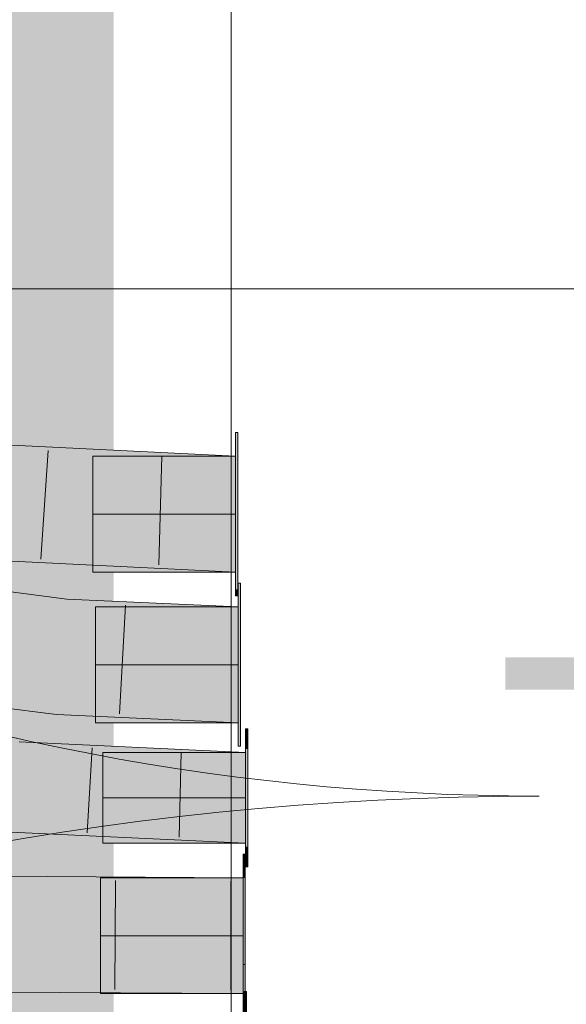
# Model space of a CAD drawing. Extents: x -620 to 3480, y 62 to 1107.
# Tile 78 of 244: x -498.18 to -495.16, y 852.51 to 857.94. Entities that reach past the tile are written whole.
import ezdxf
from ezdxf.lldxf.tags import DXFTag

# ---------------------------------------------------------------- set-up
doc = ezdxf.new("R2010")
doc.units = 0
doc.layers.get('0').update_dxf_attribs({"lineweight": 35})
for name, color, linetype, lineweight, true_color in [('30 -34 Innenwände- 4 Türen_Fenster', 9, 'Continuous', 15, 0x808080), ('30 -35 Decken- 2.1 Treppen Innen 2D', 7, 'Continuous', 9, 0x599559), ('E_Leerrohr 25', 7, 'Continuous', 9, 0xff8000), ('E_Leerrohr 25-Shading', 7, 'Continuous', 9, 0xff8000), ('E_Leerrohr 32', 7, 'Continuous', 9, 0x00b300), ('E_Leerrohr 32-Shading', 7, 'Continuous', 9, 0x00b300), ('iwb_Layout BA_Markierung', 7, 'Continuous', 9, 0xbadcdc)]:
    doc.layers.add(name, color=color, linetype=linetype, lineweight=lineweight, true_color=true_color)
doc.layers.add('70 -71 Achsen- 1 Gebäudeachsen', color=7, linetype='STRICHPUNKT2-A06G9GKV8I', lineweight=18)
doc.layers.add('Keine', color=7, linetype='Continuous', lineweight=9)
doc.styles.get("Standard").update_dxf_attribs({"font": 'ARIALN.TTF'})
tags = doc.linetypes.add('grob-A06G9GKW8I', pattern=[14, 3, -8, 3]).pattern_tags.tags
tags[8:9] = [DXFTag(74, 4), DXFTag(75, 0), DXFTag(340, '0'), DXFTag(46, 0.0), DXFTag(50, 0.0), DXFTag(44, 0.0), DXFTag(45, 0.0)]
tags[6:7] = [DXFTag(74, 4), DXFTag(75, 0), DXFTag(340, '0'), DXFTag(46, 0.0), DXFTag(50, 0.0), DXFTag(44, 0.0), DXFTag(45, 0.0)]
tags[4:5] = [DXFTag(74, 4), DXFTag(75, 0), DXFTag(340, '0'), DXFTag(46, 0.0), DXFTag(50, 0.0), DXFTag(44, 0.0), DXFTag(45, 0.0)]
tags = doc.linetypes.add('STRICHPUNKT2', pattern=[12.7, 6.35, -3.175, 0, -3.175]).pattern_tags.tags
tags[10:11] = [DXFTag(74, 4), DXFTag(75, 0), DXFTag(340, '0'), DXFTag(46, 0.0), DXFTag(50, 0.0), DXFTag(44, 0.0), DXFTag(45, 0.0)]
tags[8:9] = [DXFTag(74, 4), DXFTag(75, 0), DXFTag(340, '0'), DXFTag(46, 0.0), DXFTag(50, 0.0), DXFTag(44, 0.0), DXFTag(45, 0.0)]
tags[6:7] = [DXFTag(74, 4), DXFTag(75, 0), DXFTag(340, '0'), DXFTag(46, 0.0), DXFTag(50, 0.0), DXFTag(44, 0.0), DXFTag(45, 0.0)]
tags[4:5] = [DXFTag(74, 4), DXFTag(75, 0), DXFTag(340, '0'), DXFTag(46, 0.0), DXFTag(50, 0.0), DXFTag(44, 0.0), DXFTag(45, 0.0)]
tags = doc.linetypes.add('STRICHPUNKT2-A06G9GKV8I', pattern=[12.7, 6.35, -3.175, 0, -3.175]).pattern_tags.tags
tags[10:11] = [DXFTag(74, 4), DXFTag(75, 0), DXFTag(340, '0'), DXFTag(46, 0.0), DXFTag(50, 0.0), DXFTag(44, 0.0), DXFTag(45, 0.0)]
tags[8:9] = [DXFTag(74, 4), DXFTag(75, 0), DXFTag(340, '0'), DXFTag(46, 0.0), DXFTag(50, 0.0), DXFTag(44, 0.0), DXFTag(45, 0.0)]
tags[6:7] = [DXFTag(74, 4), DXFTag(75, 0), DXFTag(340, '0'), DXFTag(46, 0.0), DXFTag(50, 0.0), DXFTag(44, 0.0), DXFTag(45, 0.0)]
tags[4:5] = [DXFTag(74, 4), DXFTag(75, 0), DXFTag(340, '0'), DXFTag(46, 0.0), DXFTag(50, 0.0), DXFTag(44, 0.0), DXFTag(45, 0.0)]

# ---------------------------------------------------------------- blocks, each defined once
blk = doc.blocks.new('Shading-A06G9GEJ8I', base_point=(-550.6487, 856.772))
at = {"layer": 'E_Leerrohr 32-Shading', "color": 253, "true_color": 0xababab}
for points in [[(-498.5957, 854.8317), (-498.5977, 854.7974), (-498.067, 854.7631)], [(-498.6006, 854.7498), (-498.6013, 854.738), (-497.9303, 854.6509)], [(-497.9222, 854.7443), (-498.5977, 854.7974), (-497.9303, 854.6509), (-498.6006, 854.7498)], [(-498.5977, 854.7974), (-497.9222, 854.7443), (-498.067, 854.7631)], [(-496.9748, 854.608), (-496.9748, 854.7017), (-497.9303, 854.6509), (-497.9222, 854.7443)], [(-498.6475, 854.288), (-498.9, 854.2456), (-497.9749, 854.1384), (-497.9773, 854.1115)], [(-497.9749, 854.1384), (-497.9696, 854.2001), (-498.6475, 854.288)], [(-498.9, 854.2456), (-498.9653, 854.2347), (-497.9773, 854.1115), (-497.9777, 854.1068)], [(-497.9749, 854.1384), (-496.9748, 854.1554), (-497.9696, 854.2001)], [(-497.9749, 854.1384), (-497.6594, 854.1142), (-496.9748, 854.1554), (-496.9748, 854.0745)], [(-497.9777, 854.1068), (-496.9748, 854.0617), (-497.9749, 854.1384)], [(-497.6594, 854.1142), (-496.9748, 854.0617), (-496.9748, 854.0745)]]:
    blk.add_solid(points, dxfattribs=at)
at = {"layer": 'E_Leerrohr 32-Shading', "color": 9, "true_color": 0xbdbdbd}
for points in [[(-498.9125, 854.5503), (-497.95, 854.4255), (-498.6013, 854.738), (-497.9303, 854.6509)], [(-496.9748, 854.3817), (-496.9748, 854.608), (-497.95, 854.4255), (-497.9303, 854.6509)], [(-497.9503, 854.4256), (-498.9125, 854.5503), (-498.9193, 854.51)], [(-497.95, 854.4255), (-497.9503, 854.4256), (-498.9324, 854.4316), (-498.9193, 854.51)], [(-498.9324, 854.4316), (-498.9499, 854.3271), (-498.1782, 854.4031)], [(-497.95, 854.4255), (-498.9324, 854.4316), (-498.1782, 854.4031)], [(-497.95, 854.4255), (-498.1782, 854.4031), (-497.9527, 854.3945)], [(-496.9748, 854.3817), (-497.95, 854.4255), (-497.9527, 854.3945)], [(-498.1782, 854.4031), (-498.9499, 854.3271), (-497.9565, 854.3505), (-498.6475, 854.288)], [(-498.1782, 854.4031), (-497.9565, 854.3505), (-497.9527, 854.3945)], [(-497.9696, 854.2001), (-496.9748, 854.1554), (-497.9565, 854.3505), (-496.9748, 854.3817)], [(-497.9565, 854.3505), (-496.9748, 854.3817), (-497.9527, 854.3945)], [(-498.6475, 854.288), (-497.9696, 854.2001), (-497.9565, 854.3505)]]:
    blk.add_solid(points, dxfattribs=at)
blk = doc.blocks.new('Shading-A06G9GEL8I', base_point=(-527.9169, 856.4253))
at = {"layer": 'E_Leerrohr 25-Shading', "color": 253, "true_color": 0xababab}
for points in [[(-496.9343, 853.8975), (-497.6553, 853.9317), (-498.192, 853.8839), (-498.1865, 853.9443)], [(-497.6553, 853.9317), (-498.1853, 853.9568), (-498.1865, 853.9443)], [(-496.9343, 853.8975), (-498.192, 853.8839), (-496.9343, 853.8243)], [(-498.2274, 853.4926), (-497.9722, 853.4813), (-498.2266, 853.5019)], [(-497.9722, 853.4813), (-498.2238, 853.5317), (-498.2266, 853.5019)], [(-497.9722, 853.4813), (-496.9343, 853.4358), (-498.2238, 853.5317), (-496.9343, 853.4708)], [(-497.9026, 853.4757), (-498.2277, 853.4891), (-496.9343, 853.3975), (-498.2304, 853.4589)], [(-498.2274, 853.4926), (-498.2277, 853.4891), (-498.0117, 853.4802)], [(-498.0117, 853.4802), (-497.9026, 853.4757), (-498.2274, 853.4926), (-497.9722, 853.4813)], [(-497.9026, 853.4757), (-496.9343, 853.4358), (-497.9722, 853.4813)], [(-496.9343, 853.4358), (-497.9026, 853.4757), (-496.9343, 853.3975)]]:
    blk.add_solid(points, dxfattribs=at)
at = {"layer": 'E_Leerrohr 25-Shading', "color": 9, "true_color": 0xbdbdbd}
for points in [[(-496.9343, 853.8243), (-498.192, 853.8839), (-496.9343, 853.7732), (-498.1992, 853.8031)], [(-498.1992, 853.8031), (-498.2079, 853.7078), (-496.9343, 853.7732), (-496.9343, 853.6475)], [(-498.2173, 853.6046), (-496.9343, 853.6475), (-498.2118, 853.6652)], [(-496.9343, 853.6475), (-498.2079, 853.7078), (-498.2118, 853.6652)], [(-496.9343, 853.6475), (-498.2173, 853.6046), (-496.9343, 853.4708), (-498.2238, 853.5317)]]:
    blk.add_solid(points, dxfattribs=at)
blk = doc.blocks.new('Shading-A06G9GEN8I', base_point=(-511.1774, 856.4637))
at = {"layer": 'E_Leerrohr 32-Shading', "color": 253, "true_color": 0xababab}
for points in [[(-499.0096, 853.2183), (-499.0115, 853.1246), (-496.9482, 853.2066), (-496.9482, 853.1129)], [(-496.9482, 852.6157), (-496.9482, 852.6475), (-499.0217, 852.6177), (-499.0209, 852.6577)], [(-496.9482, 852.6475), (-496.9482, 852.6603), (-499.0209, 852.6577), (-499.0206, 852.6722)], [(-496.9482, 852.6157), (-499.0217, 852.6177), (-496.9482, 852.5729), (-499.0225, 852.5788)], [(-499.0225, 852.5788), (-499.0225, 852.5785), (-496.9482, 852.5729), (-496.9482, 852.5666)]]:
    blk.add_solid(points, dxfattribs=at)
at = {"layer": 'E_Leerrohr 32-Shading', "color": 9, "true_color": 0xbdbdbd}
for points in [[(-499.0115, 853.1246), (-499.0161, 852.8984), (-496.9482, 853.1129), (-496.9482, 852.8866)], [(-496.9482, 852.8866), (-499.0165, 852.8782), (-496.9482, 852.6603), (-499.0206, 852.6722)], [(-499.0165, 852.8782), (-496.9482, 852.8866), (-499.0162, 852.8901)], [(-496.9482, 852.8866), (-499.0161, 852.8984), (-499.0162, 852.8901)]]:
    blk.add_solid(points, dxfattribs=at)
blk = doc.blocks.new('Shading-A06G9GER8I', base_point=(-503.5969, 856.2485))
at = {"layer": 'E_Leerrohr 32-Shading', "color": 253, "true_color": 0xababab}
for points in [[(-498.4684, 855.6057), (-498.4774, 855.5125), (-496.9897, 855.5331), (-496.9897, 855.4394)], [(-498.5246, 855.0217), (-498.5296, 854.9687), (-496.9897, 854.8931)], [(-496.9897, 854.9868), (-498.5207, 855.062), (-496.9897, 854.8931), (-498.5246, 855.0217)]]:
    blk.add_solid(points, dxfattribs=at)
at = {"layer": 'E_Leerrohr 32-Shading', "color": 9, "true_color": 0xbdbdbd}
for points in [[(-498.4774, 855.5125), (-498.4991, 855.2872), (-496.9897, 855.4394), (-496.9897, 855.2131)], [(-496.9897, 855.2131), (-498.4991, 855.2872), (-498.5041, 855.2349)], [(-496.9897, 855.2131), (-498.5112, 855.1603), (-496.9897, 854.9868), (-498.5207, 855.062)], [(-498.5112, 855.1603), (-496.9897, 855.2131), (-498.5041, 855.2349)]]:
    blk.add_solid(points, dxfattribs=at)
blk = doc.blocks.new('Shading-A06G9GEX8I', base_point=(-497.7293, 852.0811))
at = {"layer": 'E_Leerrohr 25-Shading', "color": 253, "true_color": 0xababab}
for points in [[(-496.9293, 852.5791), (-496.9413, 852.5791), (-496.9293, 852.5122), (-496.9413, 852.5123)], [(-496.9293, 852.5122), (-496.9413, 852.5123), (-496.9293, 852.4672), (-496.9413, 852.4672)], [(-496.9413, 852.4672), (-496.9413, 852.4473), (-496.9293, 852.4672), (-496.9293, 852.4473)], [(-496.9413, 851.8109), (-496.9413, 851.6791), (-496.9293, 851.8109), (-496.9293, 851.6791)]]:
    blk.add_solid(points, dxfattribs=at)
at = {"layer": 'E_Leerrohr 25-Shading', "color": 253, "true_color": 0xb6b6b6}
for points in [[(-496.9413, 852.4491), (-497.7293, 852.4491), (-496.9413, 852.1291), (-497.7293, 852.1439)], [(-497.7293, 852.1439), (-497.7293, 852.1291), (-496.9413, 852.1291)], [(-496.9413, 852.0811), (-496.9413, 852.1291), (-497.7293, 852.0811), (-497.7293, 852.123)], [(-496.9413, 852.1291), (-497.7293, 852.1291), (-497.7293, 852.123)], [(-497.7293, 852.0811), (-497.7293, 851.8091), (-496.9413, 852.0811), (-496.9413, 851.8091)]]:
    blk.add_solid(points, dxfattribs=at)
at = {"layer": 'E_Leerrohr 25-Shading', "color": 9, "true_color": 0xbdbdbd}
for points in [[(-496.9413, 852.4473), (-496.9413, 852.1291), (-496.9293, 852.4473), (-496.9293, 852.1291)], [(-496.9293, 852.0811), (-496.9293, 852.1291), (-496.9413, 852.0811), (-496.9413, 852.1291)], [(-496.9413, 851.9722), (-496.9293, 851.9724), (-496.9413, 852.0811), (-496.9293, 852.0811)], [(-496.9293, 851.9692), (-496.9293, 851.9724), (-496.9413, 851.9692), (-496.9413, 851.9722)], [(-496.9413, 851.9692), (-496.9413, 851.8109), (-496.9293, 851.9692), (-496.9293, 851.8109)]]:
    blk.add_solid(points, dxfattribs=at)
blk = doc.blocks.new('Shading-A06G9GF98I', base_point=(-496.9482, 852.4402))
at = {"layer": 'E_Leerrohr 25-Shading', "color": 253, "true_color": 0xababab}
for points in [[(-496.9362, 853.3021), (-496.9362, 853.3366), (-496.9482, 853.3021), (-496.9482, 853.3366)], [(-496.9362, 853.2698), (-496.9362, 853.3021), (-496.9482, 853.2698), (-496.9482, 853.3021)], [(-496.9362, 853.2698), (-496.9482, 853.2698), (-496.9362, 853.2478), (-496.9482, 853.2478)], [(-496.9482, 853.2478), (-496.9482, 853.2048), (-496.9362, 853.2478), (-496.9362, 853.2048)], [(-496.9362, 852.5366), (-496.9362, 852.5684), (-496.9482, 852.5366), (-496.9482, 852.5684)], [(-496.9362, 852.5079), (-496.9362, 852.5366), (-496.9482, 852.5079), (-496.9482, 852.5366)], [(-496.9482, 852.5047), (-496.9362, 852.5047), (-496.9482, 852.5079), (-496.9362, 852.5079)], [(-496.9362, 852.4429), (-496.9362, 852.5047), (-496.9482, 852.4427), (-496.9482, 852.5047)], [(-496.9362, 852.4402), (-496.9362, 852.4429), (-496.9482, 852.4402), (-496.9482, 852.4427)], [(-496.9482, 852.4402), (-496.9482, 852.4366), (-496.9362, 852.4402), (-496.9362, 852.4366)]]:
    blk.add_solid(points, dxfattribs=at)
at = {"layer": 'E_Leerrohr 25-Shading', "color": 253, "true_color": 0xb6b6b6}
for points in [[(-497.7362, 853.2066), (-497.7362, 852.8866), (-496.9482, 853.2066), (-496.9482, 852.8866)], [(-496.9482, 852.7285), (-496.9482, 852.8866), (-497.7362, 852.7285), (-497.7362, 852.8866)], [(-496.9482, 852.6647), (-496.9482, 852.7285), (-497.7362, 852.6586), (-497.7362, 852.7285)], [(-496.9482, 852.6647), (-497.7362, 852.6586), (-496.9482, 852.5754), (-497.7362, 852.5754)], [(-496.9482, 852.5754), (-497.7362, 852.5754), (-496.9482, 852.5666), (-497.7362, 852.5743)], [(-497.7362, 852.5743), (-497.7362, 852.5666), (-496.9482, 852.5666)]]:
    blk.add_solid(points, dxfattribs=at)
at = {"layer": 'E_Leerrohr 25-Shading', "color": 9, "true_color": 0xbdbdbd}
for points in [[(-496.9482, 853.2048), (-496.9482, 852.8866), (-496.9362, 853.2048), (-496.9362, 852.8866)], [(-496.9362, 852.8866), (-496.9482, 852.8866), (-496.9362, 852.7296), (-496.9482, 852.7297)], [(-496.9362, 852.7296), (-496.9482, 852.7297), (-496.9362, 852.7252), (-496.9482, 852.7253)], [(-496.9482, 852.7253), (-496.9482, 852.5684), (-496.9362, 852.7252), (-496.9362, 852.5684)]]:
    blk.add_solid(points, dxfattribs=at)
blk = doc.blocks.new('Shading-A06G9GFB8I', base_point=(-497.7223, 853.4754))
at = {"layer": 'E_Leerrohr 25-Shading', "color": 253, "true_color": 0xababab}
for points in [[(-496.9223, 853.9796), (-496.9223, 854.0275), (-496.9343, 853.9796), (-496.9343, 854.0275)], [(-496.9223, 853.9203), (-496.9223, 853.9796), (-496.9343, 853.9203), (-496.9343, 853.9796)], [(-496.9343, 853.9203), (-496.9343, 853.9162), (-496.9223, 853.9203), (-496.9223, 853.9162)], [(-496.9223, 853.3788), (-496.9343, 853.3788), (-496.9223, 853.3248), (-496.9343, 853.3248)], [(-496.9343, 853.3248), (-496.9343, 853.2675), (-496.9223, 853.3248), (-496.9223, 853.2675)]]:
    blk.add_solid(points, dxfattribs=at)
at = {"layer": 'E_Leerrohr 25-Shading', "color": 253, "true_color": 0xb6b6b6}
for points in [[(-496.9343, 853.8975), (-497.7223, 853.8975), (-496.9343, 853.7211), (-497.7223, 853.7211)], [(-497.7223, 853.7211), (-497.7223, 853.6475), (-496.9343, 853.7211), (-496.9343, 853.6475)], [(-496.9343, 853.6475), (-497.7223, 853.6475), (-496.9343, 853.4741), (-497.7223, 853.4754)], [(-497.7223, 853.4754), (-497.7223, 853.3975), (-496.9343, 853.4741), (-496.9343, 853.3975)]]:
    blk.add_solid(points, dxfattribs=at)
at = {"layer": 'E_Leerrohr 25-Shading', "color": 9, "true_color": 0xbdbdbd}
for points in [[(-496.9223, 853.9162), (-496.9343, 853.9162), (-496.9223, 853.7394), (-496.9343, 853.7394)], [(-496.9343, 853.7394), (-496.9343, 853.6475), (-496.9223, 853.7394), (-496.9223, 853.6475)], [(-496.9343, 853.6475), (-496.9343, 853.3788), (-496.9223, 853.6475), (-496.9223, 853.3788)]]:
    blk.add_solid(points, dxfattribs=at)
blk = doc.blocks.new('Shading-A06G9GFD8I', base_point=(-497.7628, 854.7017))
at = {"layer": 'E_Leerrohr 25-Shading', "color": 253, "true_color": 0xababab}
for points in [[(-496.9748, 854.8317), (-496.9748, 854.6999), (-496.9628, 854.8317), (-496.9628, 854.6999)], [(-496.9748, 854.0635), (-496.9748, 853.9317), (-496.9628, 854.0635), (-496.9628, 853.9317)]]:
    blk.add_solid(points, dxfattribs=at)
at = {"layer": 'E_Leerrohr 25-Shading', "color": 253, "true_color": 0xb6b6b6}
for points in [[(-497.7628, 854.7017), (-497.7628, 854.3817), (-496.9748, 854.7017), (-496.9748, 854.3817)], [(-497.7628, 854.3817), (-497.7628, 854.0617), (-496.9748, 854.3817), (-496.9748, 854.0617)]]:
    blk.add_solid(points, dxfattribs=at)
at = {"layer": 'E_Leerrohr 25-Shading', "color": 9, "true_color": 0xbdbdbd}
for points in [[(-496.9628, 854.6999), (-496.9748, 854.6999), (-496.9628, 854.4736), (-496.9748, 854.4736)], [(-496.9748, 854.4736), (-496.9748, 854.3817), (-496.9628, 854.4736), (-496.9628, 854.3817)], [(-496.9748, 854.3817), (-496.9748, 854.0635), (-496.9628, 854.3817), (-496.9628, 854.0635)]]:
    blk.add_solid(points, dxfattribs=at)
blk = doc.blocks.new('Shading-A06G9GFF8I', base_point=(-496.9897, 854.7974))
at = {"layer": 'E_Leerrohr 25-Shading', "color": 253, "true_color": 0xababab}
for points in [[(-496.9897, 855.6631), (-496.9897, 855.5313), (-496.9777, 855.6631), (-496.9777, 855.5313)], [(-496.9777, 854.8949), (-496.9897, 854.8949), (-496.9777, 854.7974), (-496.9897, 854.7974)], [(-496.9897, 854.7974), (-496.9897, 854.7631), (-496.9777, 854.7974), (-496.9777, 854.7631)]]:
    blk.add_solid(points, dxfattribs=at)
at = {"layer": 'E_Leerrohr 25-Shading', "color": 253, "true_color": 0xb6b6b6}
for points in [[(-497.7776, 855.5331), (-497.7776, 855.2131), (-496.9897, 855.5331), (-496.9897, 855.2131)], [(-497.7776, 855.2131), (-497.7776, 854.8931), (-496.9897, 855.2131), (-496.9897, 854.8931)]]:
    blk.add_solid(points, dxfattribs=at)
at = {"layer": 'E_Leerrohr 25-Shading', "color": 9, "true_color": 0xbdbdbd}
for points in [[(-496.9777, 855.5313), (-496.9897, 855.5313), (-496.9777, 855.3051), (-496.9897, 855.3051)], [(-496.9897, 855.3051), (-496.9897, 855.2131), (-496.9777, 855.3051), (-496.9777, 855.2131)], [(-496.9897, 855.2131), (-496.9897, 854.8949), (-496.9777, 855.2131), (-496.9777, 854.8949)]]:
    blk.add_solid(points, dxfattribs=at)
blk = doc.blocks.new('Polygon-A06G9GKL8I')
at = {"color": 0, "linetype": 'ByBlock', "lineweight": -2, "ltscale": 0.13}
blk.add_solid([(-497.7915, 86.1062), (-562.0141, 85.9352), (-497.6264, 1071.5117), (-562.0141, 1071.5117)], dxfattribs=at)
blk = doc.blocks.new('Referenz-A06G9GKX8I')
at = {"layer": '30 -34 Innenwände- 4 Türen_Fenster', "color": 0, "linetype": 'grob-A06G9GKW8I', "ltscale": 0.15}
blk.add_line((-497.0132, 834.9571), (-497.0132, 868.1571), dxfattribs=at)
for centre, major_axis in [((-495.3132, 866.7571), (-13.1, 0)), ((-495.3132, 836.3571), (0, 17.3))]:
    blk.add_ellipse(centre, major_axis=major_axis, ratio=1, start_param=0, end_param=1.570796, dxfattribs=at)
at = {"layer": '30 -35 Decken- 2.1 Treppen Innen 2D', "color": 0, "linetype": 'grob-A06G9GKW8I', "ltscale": 0.13}
blk.add_line((-497.0132, 876.2571), (-497.0132, 828.4571), dxfattribs=at)
at = {"layer": '30 -35 Decken- 2.1 Treppen Innen 2D', "color": 0}
blk.add_line((-497.0132, 828.4571), (-497.0132, 873.4101), dxfattribs=at)
at = {"layer": '70 -71 Achsen- 1 Gebäudeachsen', "color": 0, "linetype": 'STRICHPUNKT2-A06G9GKV8I', "ltscale": 0.18}
blk.add_line((-562.0141, 856.4571), (85.4268, 856.4571), dxfattribs=at)
at = {"layer": 'Keine', "color": 0, "linetype": 'Continuous', "ltscale": 0.13, "insert": (-495.4066, 848.725), "char_height": 1.762052, "attachment_point": 1, "rotation": 90}
blk.add_mtext('{\\fArial Narrow;T30 rd}', dxfattribs=at)
blk = doc.blocks.new('Enddeckel-A06G9GMD8I')
at = {"color": 0, "linetype": 'ByBlock', "lineweight": -2, "ltscale": 0.13}
for p, q in [((-496.9628, 854.8317), (-496.9748, 854.8317)), ((-496.9748, 854.8317), (-496.9748, 854.5681)), ((-496.9628, 854.8317), (-496.9628, 854.5681)), ((-496.9748, 854.7017), (-497.7628, 854.7017)), ((-497.7628, 854.7017), (-497.7628, 854.5142)), ((-496.9748, 854.7017), (-496.9748, 854.5142)), ((-496.9748, 854.5681), (-496.9748, 854.1953)), ((-496.9628, 854.5681), (-496.9628, 854.1953)), ((-497.7628, 854.5142), (-497.7628, 854.2491)), ((-496.9748, 854.5142), (-496.9748, 854.2491)), ((-497.7628, 854.2491), (-497.7628, 854.0617)), ((-496.9748, 854.2491), (-496.9748, 854.0617)), ((-496.9748, 854.1953), (-496.9748, 853.9317)), ((-496.9628, 854.1953), (-496.9628, 853.9317)), ((-497.7628, 854.0617), (-496.9748, 854.0617)), ((-496.9748, 853.9317), (-496.9628, 853.9317))]:
    blk.add_line(p, q, dxfattribs=at)
at = {"color": 0, "linetype": 'STRICHPUNKT2', "lineweight": 5, "ltscale": 0.13}
blk.add_line((-496.9748, 854.3817), (-497.7628, 854.3817), dxfattribs=at)
blk = doc.blocks.new('Enddeckel-A06G9GMF8I')
at = {"color": 0, "linetype": 'ByBlock', "lineweight": -2, "ltscale": 0.13}
for p, q in [((-496.9293, 852.5791), (-496.9413, 852.5791)), ((-496.9413, 852.5791), (-496.9413, 852.3155)), ((-496.9293, 852.5791), (-496.9293, 852.3155)), ((-496.9413, 852.4491), (-497.7293, 852.4491)), ((-497.7293, 852.4491), (-497.7293, 852.2617)), ((-496.9413, 852.4491), (-496.9413, 852.2617)), ((-496.9413, 852.3155), (-496.9413, 851.9427)), ((-496.9293, 852.3155), (-496.9293, 851.9427)), ((-497.7293, 852.2617), (-497.7293, 851.9966)), ((-496.9413, 852.2617), (-496.9413, 851.9966)), ((-497.7293, 851.9966), (-497.7293, 851.8091)), ((-496.9413, 851.9966), (-496.9413, 851.8091)), ((-496.9413, 851.9427), (-496.9413, 851.6791)), ((-496.9293, 851.9427), (-496.9293, 851.6791)), ((-497.7293, 851.8091), (-496.9413, 851.8091)), ((-496.9413, 851.6791), (-496.9293, 851.6791))]:
    blk.add_line(p, q, dxfattribs=at)
at = {"color": 0, "linetype": 'STRICHPUNKT2', "lineweight": 5, "ltscale": 0.13}
blk.add_line((-496.9413, 852.1291), (-497.7293, 852.1291), dxfattribs=at)
blk = doc.blocks.new('Enddeckel-A06G9GMH8I')
at = {"color": 0, "linetype": 'ByBlock', "lineweight": -2, "ltscale": 0.13}
for p, q in [((-496.9223, 854.0275), (-496.9343, 854.0275)), ((-496.9343, 854.0275), (-496.9343, 853.8049)), ((-496.9223, 854.0275), (-496.9223, 853.8049)), ((-496.9343, 853.8975), (-497.7223, 853.8975)), ((-497.7223, 853.8975), (-497.7223, 853.7511)), ((-496.9343, 853.8975), (-496.9343, 853.7511)), ((-496.9343, 853.8049), (-496.9343, 853.4901)), ((-496.9223, 853.8049), (-496.9223, 853.4901)), ((-497.7223, 853.7511), (-497.7223, 853.544)), ((-496.9343, 853.7511), (-496.9343, 853.544)), ((-497.7223, 853.544), (-497.7223, 853.3975)), ((-496.9343, 853.544), (-496.9343, 853.3975)), ((-496.9343, 853.4901), (-496.9343, 853.2675)), ((-496.9223, 853.4901), (-496.9223, 853.2675)), ((-497.7223, 853.3975), (-496.9343, 853.3975)), ((-496.9343, 853.2675), (-496.9223, 853.2675))]:
    blk.add_line(p, q, dxfattribs=at)
at = {"color": 0, "linetype": 'STRICHPUNKT2', "lineweight": 5, "ltscale": 0.13}
blk.add_line((-496.9343, 853.6475), (-497.7223, 853.6475), dxfattribs=at)
blk = doc.blocks.new('Enddeckel-A06G9GMJ8I')
at = {"color": 0, "linetype": 'ByBlock', "lineweight": -2, "ltscale": 0.13}
for p, q in [((-496.9362, 853.3366), (-496.9482, 853.3366)), ((-496.9482, 853.3366), (-496.9482, 853.073)), ((-496.9362, 853.3366), (-496.9362, 853.073)), ((-496.9482, 853.2066), (-497.7362, 853.2066)), ((-497.7362, 853.2066), (-497.7362, 853.0191)), ((-496.9482, 853.2066), (-496.9482, 853.0191)), ((-496.9482, 853.073), (-496.9482, 852.7002)), ((-496.9362, 853.073), (-496.9362, 852.7002)), ((-497.7362, 853.0191), (-497.7362, 852.754)), ((-496.9482, 853.0191), (-496.9482, 852.754)), ((-497.7362, 852.754), (-497.7362, 852.5666)), ((-496.9482, 852.754), (-496.9482, 852.5666)), ((-496.9482, 852.7002), (-496.9482, 852.4366)), ((-496.9362, 852.7002), (-496.9362, 852.4366)), ((-497.7362, 852.5666), (-496.9482, 852.5666)), ((-496.9482, 852.4366), (-496.9362, 852.4366))]:
    blk.add_line(p, q, dxfattribs=at)
at = {"color": 0, "linetype": 'STRICHPUNKT2', "lineweight": 5, "ltscale": 0.13}
blk.add_line((-496.9482, 852.8866), (-497.7362, 852.8866), dxfattribs=at)
blk = doc.blocks.new('Enddeckel-A06G9GND8I')
at = {"color": 0, "linetype": 'ByBlock', "lineweight": -2, "ltscale": 0.13}
for p, q in [((-496.9777, 855.6631), (-496.9897, 855.6631)), ((-496.9897, 855.6631), (-496.9897, 855.3995)), ((-496.9777, 855.6631), (-496.9777, 855.3995)), ((-496.9897, 855.5331), (-497.7777, 855.5331)), ((-497.7777, 855.5331), (-497.7777, 855.3457)), ((-496.9897, 855.5331), (-496.9897, 855.3457)), ((-496.9897, 855.3995), (-496.9897, 855.0267)), ((-496.9777, 855.3995), (-496.9777, 855.0267)), ((-497.7777, 855.3457), (-497.7777, 855.0806)), ((-496.9897, 855.3457), (-496.9897, 855.0806)), ((-497.7777, 855.0806), (-497.7777, 854.8931)), ((-496.9897, 855.0806), (-496.9897, 854.8931)), ((-496.9897, 855.0267), (-496.9897, 854.7631)), ((-496.9777, 855.0267), (-496.9777, 854.7631)), ((-497.7777, 854.8931), (-496.9897, 854.8931)), ((-496.9897, 854.7631), (-496.9777, 854.7631))]:
    blk.add_line(p, q, dxfattribs=at)
at = {"color": 0, "linetype": 'STRICHPUNKT2', "lineweight": 5, "ltscale": 0.13}
blk.add_line((-496.9897, 855.2131), (-497.7777, 855.2131), dxfattribs=at)
blk = doc.blocks.new('Flexrohr-A06G9GNF8I')
at = {"color": 0, "linetype": 'ByBlock', "lineweight": -2, "ltscale": 0.13}
for p, q in [((-498.4684, 855.6057), (-496.9897, 855.5331)), ((-498.0641, 854.9647), (-498.0238, 855.565)), ((-497.4126, 854.9328), (-497.3968, 855.5342)), ((-496.9897, 854.8931), (-496.9897, 855.5331)), ((-498.5296, 854.9687), (-496.9897, 854.8931))]:
    blk.add_line(p, q, dxfattribs=at)
blk = doc.blocks.new('Flexrohr-A06G9GNH8I')
at = {"color": 0, "linetype": 'ByBlock', "lineweight": -2, "ltscale": 0.13}
for p, q in [((-497.9222, 854.7443), (-498.8597, 854.8659)), ((-496.9748, 854.7017), (-497.9222, 854.7443)), ((-497.5971, 854.7107), (-497.6313, 854.1101)), ((-496.9748, 854.7017), (-496.9748, 854.0617)), ((-497.9777, 854.1067), (-498.9653, 854.2347)), ((-496.9748, 854.0617), (-497.9777, 854.1067))]:
    blk.add_line(p, q, dxfattribs=at)
blk = doc.blocks.new('Flexrohr-A06G9GNJ8I')
at = {"color": 0, "linetype": 'ByBlock', "lineweight": -2, "ltscale": 0.13}
for p, q in [((-498.1853, 853.9568), (-496.9343, 853.8975)), ((-497.8096, 853.4537), (-497.7809, 853.9228)), ((-497.3018, 853.4297), (-497.2898, 853.8996)), ((-496.9343, 853.3975), (-496.9343, 853.8975)), ((-498.2304, 853.4588), (-496.9343, 853.3975))]:
    blk.add_line(p, q, dxfattribs=at)
blk = doc.blocks.new('Flexrohr-A06G9GNL8I')
at = {"color": 0, "linetype": 'ByBlock', "lineweight": -2, "ltscale": 0.13}
for p, q in [((-499.0096, 853.2183), (-496.9482, 853.2066)), ((-497.6572, 852.5898), (-497.6531, 853.1914)), ((-497.0154, 852.5862), (-497.015, 853.1878)), ((-496.9482, 852.5666), (-496.9482, 853.2066)), ((-499.0225, 852.5785), (-496.9482, 852.5666))]:
    blk.add_line(p, q, dxfattribs=at)

msp = doc.modelspace()

# ---------------------------------------------------------------- block references
at = {"color": 8, "lineweight": 25, "ltscale": 0.25, "true_color": 0x808080}
msp.add_blockref('Referenz-A06G9GKX8I', (0, 0), dxfattribs=at)
at = {"layer": 'E_Leerrohr 25'}
for name, p in [('Shading-A06G9GEL8I', (-527.9169, 856.4253)), ('Shading-A06G9GFF8I', (-496.9897, 854.7974)), ('Shading-A06G9GFD8I', (-497.7628, 854.7017)), ('Shading-A06G9GFB8I', (-497.7223, 853.4754)), ('Shading-A06G9GF98I', (-496.9482, 852.4402)), ('Shading-A06G9GEX8I', (-497.7293, 852.0811))]:
    msp.add_blockref(name, p, dxfattribs=at)
at = {"layer": 'E_Leerrohr 25', "ltscale": 0.13}
for name in ['Flexrohr-A06G9GNJ8I', 'Enddeckel-A06G9GMH8I']:
    msp.add_blockref(name, (0, 0), dxfattribs=at)
at = {"layer": 'E_Leerrohr 25', "color": 150, "ltscale": 0.13, "true_color": 0x0099ff}
for name in ['Enddeckel-A06G9GND8I', 'Enddeckel-A06G9GMD8I', 'Enddeckel-A06G9GMJ8I', 'Enddeckel-A06G9GMF8I']:
    msp.add_blockref(name, (0, 0), dxfattribs=at)
at = {"layer": 'E_Leerrohr 32'}
for name, p in [('Shading-A06G9GER8I', (-503.5969, 856.2485)), ('Shading-A06G9GEJ8I', (-550.6487, 856.772)), ('Shading-A06G9GEN8I', (-511.1774, 856.4637))]:
    msp.add_blockref(name, p, dxfattribs=at)
at = {"layer": 'E_Leerrohr 32', "ltscale": 0.13}
for name in ['Flexrohr-A06G9GNF8I', 'Flexrohr-A06G9GNH8I', 'Flexrohr-A06G9GNL8I']:
    msp.add_blockref(name, (0, 0), dxfattribs=at)
at = {"layer": 'iwb_Layout BA_Markierung', "ltscale": 0.13}
msp.add_blockref('Polygon-A06G9GKL8I', (0, 0), dxfattribs=at)

doc.saveas('drawing.dxf')
